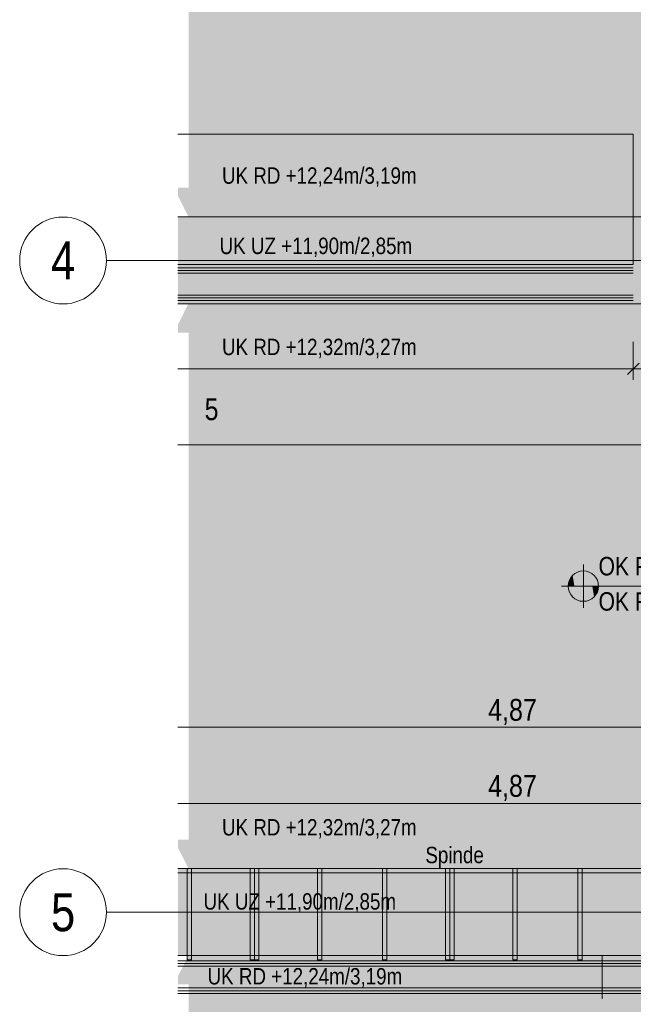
# Model space of a CAD drawing. Extents: x -620 to 300, y 62 to 1112.
# Tile 10 of 88: x -554 to -498, y 541 to 632. Entities that reach past the tile are written whole.
import ezdxf
from ezdxf.enums import TextEntityAlignment as Align
from ezdxf.lldxf.tags import DXFTag

# ---------------------------------------------------------------- set-up
doc = ezdxf.new("R2010")
doc.units = 0
doc.layers.get('0').update_dxf_attribs({"lineweight": 13})
for name, color, linetype, lineweight, true_color in [('00 -Bauelemente -Dämmung innen', 7, 'Continuous', 9, 0xff7fe6), ('00 -Bauelemente -Gipskarton', 7, 'Continuous', 9, 0xff7fe6), ('00_Beschriftung UZ', 3, 'Continuous', 13, 0x00ff00), ('30 -34 Innenwände- 2 nichttragend', 7, 'Continuous', 18, 0xff7fe6), ('30 -35 Decken- 1 Konstruktion-Träger- Stahlbeton', 7, 'grob-A06G9RP38I', 13, 0x33aa00), ('60- 61 allgemeine Ausstattung- 1 Möbel', 7, 'Continuous', 9, 0x00cccc), ('70 -72 Beschriftung- 1 Beschriftung allgemein', 7, 'Continuous', 9, 0xff6633), ('70 -76 Bemaßung- 2 Allgemein', 9, 'Continuous', 5, 0x808080), ('iwb_Layout BA_Markierung', 7, 'Continuous', 9, 0xbadcdc), ('iwb_Schraffur_Unterzug', 7, 'Continuous', 5, 0xffffcc)]:
    doc.layers.add(name, color=color, linetype=linetype, lineweight=lineweight, true_color=true_color)
for name, color, linetype, lineweight in [('70 -71 Achsen- 1 Gebäudeachsen', 7, 'STRICHPUNKT2-A06G9RP48I', 18), ('70 -72 Beschriftung- 5 Höhenkoten', 7, 'Continuous', 15), ('70 -75 Raumstempel- 3 Wandstempel', 7, 'Continuous', 50), ('iwb_Layout Achsbezeichung', 7, 'Continuous', 13)]:
    doc.layers.add(name, color=color, linetype=linetype, lineweight=lineweight)
doc.styles.get("Standard").update_dxf_attribs({"font": 'ARIALN.TTF'})
tags = doc.linetypes.add('fein_strichliert-A06G9RP58I', pattern=[4, 1, -2, 1]).pattern_tags.tags
tags[8:9] = [DXFTag(74, 4), DXFTag(75, 0), DXFTag(340, '0'), DXFTag(46, 0.0), DXFTag(50, 0.0), DXFTag(44, 0.0), DXFTag(45, 0.0)]
tags[6:7] = [DXFTag(74, 4), DXFTag(75, 0), DXFTag(340, '0'), DXFTag(46, 0.0), DXFTag(50, 0.0), DXFTag(44, 0.0), DXFTag(45, 0.0)]
tags[4:5] = [DXFTag(74, 4), DXFTag(75, 0), DXFTag(340, '0'), DXFTag(46, 0.0), DXFTag(50, 0.0), DXFTag(44, 0.0), DXFTag(45, 0.0)]
tags = doc.linetypes.add('grob-A06G9RP38I', pattern=[14, 3, -8, 3]).pattern_tags.tags
tags[8:9] = [DXFTag(74, 4), DXFTag(75, 0), DXFTag(340, '0'), DXFTag(46, 0.0), DXFTag(50, 0.0), DXFTag(44, 0.0), DXFTag(45, 0.0)]
tags[6:7] = [DXFTag(74, 4), DXFTag(75, 0), DXFTag(340, '0'), DXFTag(46, 0.0), DXFTag(50, 0.0), DXFTag(44, 0.0), DXFTag(45, 0.0)]
tags[4:5] = [DXFTag(74, 4), DXFTag(75, 0), DXFTag(340, '0'), DXFTag(46, 0.0), DXFTag(50, 0.0), DXFTag(44, 0.0), DXFTag(45, 0.0)]
tags = doc.linetypes.add('STRICHPUNKT2', pattern=[12.7, 6.35, -3.175, 0, -3.175]).pattern_tags.tags
tags[10:11] = [DXFTag(74, 4), DXFTag(75, 0), DXFTag(340, '0'), DXFTag(46, 0.0), DXFTag(50, 0.0), DXFTag(44, 0.0), DXFTag(45, 0.0)]
tags[8:9] = [DXFTag(74, 4), DXFTag(75, 0), DXFTag(340, '0'), DXFTag(46, 0.0), DXFTag(50, 0.0), DXFTag(44, 0.0), DXFTag(45, 0.0)]
tags[6:7] = [DXFTag(74, 4), DXFTag(75, 0), DXFTag(340, '0'), DXFTag(46, 0.0), DXFTag(50, 0.0), DXFTag(44, 0.0), DXFTag(45, 0.0)]
tags[4:5] = [DXFTag(74, 4), DXFTag(75, 0), DXFTag(340, '0'), DXFTag(46, 0.0), DXFTag(50, 0.0), DXFTag(44, 0.0), DXFTag(45, 0.0)]
tags = doc.linetypes.add('STRICHPUNKT2-A06G9RP48I', pattern=[12.7, 6.35, -3.175, 0, -3.175]).pattern_tags.tags
tags[10:11] = [DXFTag(74, 4), DXFTag(75, 0), DXFTag(340, '0'), DXFTag(46, 0.0), DXFTag(50, 0.0), DXFTag(44, 0.0), DXFTag(45, 0.0)]
tags[8:9] = [DXFTag(74, 4), DXFTag(75, 0), DXFTag(340, '0'), DXFTag(46, 0.0), DXFTag(50, 0.0), DXFTag(44, 0.0), DXFTag(45, 0.0)]
tags[6:7] = [DXFTag(74, 4), DXFTag(75, 0), DXFTag(340, '0'), DXFTag(46, 0.0), DXFTag(50, 0.0), DXFTag(44, 0.0), DXFTag(45, 0.0)]
tags[4:5] = [DXFTag(74, 4), DXFTag(75, 0), DXFTag(340, '0'), DXFTag(46, 0.0), DXFTag(50, 0.0), DXFTag(44, 0.0), DXFTag(45, 0.0)]

# ---------------------------------------------------------------- blocks, each defined once
blk = doc.blocks.new('Polygon-A06G9ROV8I')
at = {"color": 0, "linetype": 'ByBlock', "lineweight": -2, "ltscale": 0.13}
blk.add_solid([(-459.485, 86.607), (-538.631, 86.396), (-459.318, 1083.814), (-538.631, 1083.814)], dxfattribs=at)
blk = doc.blocks.new('Referenz-A06G9RP68I')
at = {"layer": '00 -Bauelemente -Dämmung innen', "color": 0, "linetype": 'Continuous', "lineweight": -2, "ltscale": 0.13}
for p, q in [((-539.606, 608.434), (-497.647, 608.434)), ((-539.606, 606.434), (-497.647, 606.434)), ((-539.606, 544.634), (-454.507, 544.634)), ((-539.606, 542.634), (-454.507, 542.634))]:
    blk.add_line(p, q, dxfattribs=at)
at = {"layer": '00 -Bauelemente -Gipskarton', "color": 0, "linetype": 'Continuous', "lineweight": -2, "ltscale": 0.13}
for p, q in [((-539.606, 608.934), (-497.647, 608.934)), ((-539.606, 608.684), (-497.647, 608.684)), ((-539.606, 608.434), (-497.647, 608.434)), ((-539.606, 606.434), (-497.647, 606.434)), ((-539.606, 606.184), (-497.647, 606.184)), ((-539.606, 605.934), (-497.647, 605.934)), ((-539.606, 545.134), (-454.507, 545.134)), ((-539.606, 544.884), (-454.507, 544.884)), ((-539.606, 544.634), (-454.507, 544.634)), ((-539.606, 542.634), (-454.507, 542.634)), ((-539.606, 542.384), (-454.507, 542.384)), ((-539.606, 542.134), (-454.507, 542.134))]:
    blk.add_line(p, q, dxfattribs=at)
at = {"layer": '00_Beschriftung UZ', "color": 0, "lineweight": -2}
for points in [[(-539.606, 615.558), (-537.309, 616.303), (-539.606, 616.305)], [(-539.606, 615.558), (-538.647, 613.634), (-537.309, 616.303)], [(-539.606, 611.711), (-538.647, 613.634), (-537.309, 610.965)], [(-539.606, 611.711), (-537.309, 610.965), (-539.606, 610.964)], [(-539.606, 607.558), (-537.309, 608.303), (-539.606, 608.305)], [(-539.606, 607.558), (-538.647, 605.634), (-537.309, 608.303)], [(-539.606, 603.711), (-538.647, 605.634), (-537.309, 602.965)], [(-539.606, 603.711), (-537.309, 602.965), (-539.606, 602.964)], [(-539.606, 555.558), (-537.309, 556.303), (-539.606, 556.305)], [(-539.606, 555.558), (-538.647, 553.634), (-537.309, 556.303)], [(-539.606, 551.711), (-538.647, 553.634), (-537.309, 550.965)], [(-539.606, 551.711), (-537.309, 550.965), (-539.606, 550.964)], [(-539.606, 547.558), (-537.309, 548.303), (-539.606, 548.305)], [(-539.606, 547.558), (-538.647, 545.634), (-537.309, 548.303)], [(-539.606, 543.711), (-538.647, 545.634), (-537.309, 542.965)], [(-539.606, 543.711), (-537.309, 542.965), (-539.606, 542.964)]]:
    blk.add_solid(points, dxfattribs=at)
at = {"layer": '30 -34 Innenwände- 2 nichttragend', "color": 0, "linetype": 'Continuous', "lineweight": -2, "ltscale": 0.13}
for p, q in [((-539.606, 608.934), (-497.647, 608.934)), ((-539.606, 605.934), (-497.647, 605.934)), ((-539.606, 545.134), (-454.507, 545.134)), ((-539.606, 542.134), (-454.507, 542.134))]:
    blk.add_line(p, q, dxfattribs=at)
at = {"layer": '30 -35 Decken- 1 Konstruktion-Träger- Stahlbeton', "color": 0, "lineweight": -2}
for p, q in [((-460.147, 613.634), (-539.606, 613.634)), ((-460.147, 605.634), (-539.606, 605.634)), ((-539.606, 553.634), (-460.147, 553.634)), ((-539.606, 545.634), (-460.147, 545.634))]:
    blk.add_line(p, q, dxfattribs=at)
at = {"layer": '60- 61 allgemeine Ausstattung- 1 Möbel', "color": 0, "linetype": 'Continuous', "lineweight": -2, "ltscale": 0.13}
for p, q in [((-539.606, 621.234), (-497.647, 621.234)), ((-497.647, 621.234), (-497.647, 609.234)), ((-497.647, 609.234), (-539.606, 609.234))]:
    blk.add_line(p, q, dxfattribs=at)
at = {"layer": '60- 61 allgemeine Ausstattung- 1 Möbel', "color": 0, "linetype": 'fein_strichliert-A06G9RP58I', "lineweight": -2, "ltscale": 0.13}
for p, q in [((-539.606, 553.634), (-460.547, 553.634)), ((-460.547, 553.234), (-539.606, 553.234)), ((-538.747, 553.634), (-538.347, 553.634)), ((-538.747, 545.234), (-538.747, 553.634)), ((-538.347, 553.634), (-538.347, 545.234)), ((-532.947, 553.634), (-532.547, 553.634)), ((-532.947, 545.234), (-532.947, 553.634)), ((-532.547, 553.634), (-532.147, 553.634)), ((-532.547, 545.234), (-532.547, 553.634)), ((-532.547, 553.634), (-532.547, 545.234)), ((-532.147, 553.634), (-532.147, 545.234)), ((-526.747, 553.634), (-526.347, 553.634)), ((-526.747, 545.234), (-526.747, 553.634)), ((-526.347, 553.634), (-526.347, 545.234)), ((-520.747, 553.634), (-520.347, 553.634)), ((-520.747, 545.234), (-520.747, 553.634)), ((-520.347, 553.634), (-520.347, 545.234)), ((-514.947, 553.634), (-514.547, 553.634)), ((-514.947, 545.234), (-514.947, 553.634)), ((-514.547, 553.634), (-514.547, 545.234)), ((-514.547, 553.634), (-514.147, 553.634)), ((-514.547, 545.234), (-514.547, 553.634)), ((-514.147, 553.634), (-514.147, 545.234)), ((-508.747, 553.634), (-508.347, 553.634)), ((-508.747, 545.234), (-508.747, 553.634)), ((-508.347, 553.634), (-508.347, 545.234)), ((-502.747, 553.634), (-502.347, 553.634)), ((-502.747, 545.234), (-502.747, 553.634)), ((-502.347, 553.634), (-502.347, 545.234)), ((-538.347, 545.234), (-538.747, 545.234)), ((-532.547, 545.234), (-532.947, 545.234)), ((-532.147, 545.234), (-532.547, 545.234)), ((-526.347, 545.234), (-526.747, 545.234)), ((-520.347, 545.234), (-520.747, 545.234)), ((-514.547, 545.234), (-514.947, 545.234)), ((-514.147, 545.234), (-514.547, 545.234)), ((-508.347, 545.234), (-508.747, 545.234)), ((-502.347, 545.234), (-502.747, 545.234))]:
    blk.add_line(p, q, dxfattribs=at)
at = {"layer": '70 -71 Achsen- 1 Gebäudeachsen', "color": 0, "linetype": 'STRICHPUNKT2-A06G9RP48I', "lineweight": -2, "ltscale": 0.13}
for p, q in [((-539.606, 609.614), (75.885, 609.614)), ((-539.606, 549.614), (75.885, 549.614))]:
    blk.add_line(p, q, dxfattribs=at)
at = {"layer": '70 -72 Beschriftung- 5 Höhenkoten', "color": 0, "linetype": 'Continuous', "lineweight": -2, "ltscale": 0.13}
for p, q in [((-502.253, 577.634), (-502.253, 581.634)), ((-502.253, 581.034), (-502.253, 579.634)), ((-502.253, 579.634), (-502.253, 581.034)), ((-504.253, 579.634), (-486.129, 579.634)), ((-502.253, 579.634), (-503.653, 579.634)), ((-503.653, 579.634), (-502.253, 579.634)), ((-500.853, 579.634), (-502.253, 579.634)), ((-502.253, 579.634), (-502.253, 578.234)), ((-502.253, 579.634), (-500.853, 579.634)), ((-502.253, 578.234), (-502.253, 579.634))]:
    blk.add_line(p, q, dxfattribs=at)
for major_axis in [(0, 1.4), (1.4, 0), (-1.4, 0), (0, -1.4)]:
    blk.add_ellipse((-502.253, 579.634), major_axis=major_axis, ratio=1, start_param=0, end_param=1.570796, dxfattribs=at)
at = {"layer": '70 -72 Beschriftung- 5 Höhenkoten', "color": 0, "lineweight": -2}
for points in [[(-503.501, 579.634), (-503.585, 580.067), (-503.501, 580.27)], [(-503.386, 579.634), (-503.501, 580.27), (-503.386, 580.457)], [(-503.501, 579.634), (-503.501, 580.27), (-503.386, 579.634)], [(-503.243, 579.634), (-503.386, 580.457), (-503.243, 580.624)], [(-503.386, 579.634), (-503.386, 580.457), (-503.243, 579.634)], [(-503.076, 579.634), (-503.243, 580.624), (-503.076, 580.767)], [(-503.243, 579.634), (-503.243, 580.624), (-503.076, 579.634)], [(-502.889, 579.634), (-503.076, 580.767), (-502.889, 580.882)], [(-503.076, 579.634), (-503.076, 580.767), (-502.889, 579.634)], [(-502.686, 579.634), (-502.889, 580.882), (-502.686, 580.966)], [(-502.889, 579.634), (-502.889, 580.882), (-502.686, 579.634)], [(-502.472, 579.634), (-502.686, 580.966), (-502.472, 581.017)], [(-502.686, 579.634), (-502.686, 580.966), (-502.472, 579.634)], [(-502.253, 579.634), (-502.472, 581.017), (-502.253, 581.034)], [(-502.472, 579.634), (-502.472, 581.017), (-502.253, 579.634)], [(-503.636, 579.634), (-503.653, 579.634), (-503.636, 579.853)], [(-503.585, 579.634), (-503.636, 579.853), (-503.585, 580.067)], [(-503.636, 579.634), (-503.636, 579.853), (-503.585, 579.634)], [(-503.585, 579.634), (-503.585, 580.067), (-503.501, 579.634)], [(-502.253, 578.234), (-502.253, 579.634), (-502.034, 578.252)], [(-502.034, 578.252), (-502.253, 579.634), (-502.034, 579.634)], [(-502.034, 578.252), (-502.034, 579.634), (-501.82, 578.303)], [(-501.82, 578.303), (-502.034, 579.634), (-501.82, 579.634)], [(-501.82, 578.303), (-501.82, 579.634), (-501.618, 578.387)], [(-501.618, 578.387), (-501.82, 579.634), (-501.618, 579.634)], [(-501.618, 578.387), (-501.618, 579.634), (-501.43, 578.502)], [(-501.43, 578.502), (-501.618, 579.634), (-501.43, 579.634)], [(-501.43, 578.502), (-501.43, 579.634), (-501.263, 578.644)], [(-501.263, 578.644), (-501.43, 579.634), (-501.263, 579.634)], [(-501.263, 578.644), (-501.263, 579.634), (-501.12, 578.811)], [(-501.12, 578.811), (-501.263, 579.634), (-501.12, 579.634)], [(-501.12, 578.811), (-501.12, 579.634), (-501.006, 578.999)], [(-501.006, 578.999), (-501.12, 579.634), (-501.006, 579.634)], [(-501.006, 578.999), (-501.006, 579.634), (-500.922, 579.202)], [(-500.922, 579.202), (-501.006, 579.634), (-500.922, 579.634)], [(-500.922, 579.202), (-500.922, 579.634), (-500.87, 579.415)], [(-500.87, 579.415), (-500.922, 579.634), (-500.87, 579.634)], [(-500.87, 579.415), (-500.87, 579.634), (-500.853, 579.634)]]:
    blk.add_solid(points, dxfattribs=at)
at = {"layer": '70 -75 Raumstempel- 3 Wandstempel', "color": 0, "linetype": 'Continuous', "lineweight": -2, "ltscale": 0.13}
blk.add_line((-500.527, 541.634), (-500.527, 545.634), dxfattribs=at)
at = {"layer": '70 -76 Bemaßung- 2 Allgemein', "color": 0, "linetype": 'Continuous', "lineweight": -2, "ltscale": 0.13}
for p, q in [((-497.647, 602.134), (-497.647, 598.634)), ((-497.647, 602.134), (-497.647, 598.634)), ((-497.116, 600.165), (-498.178, 599.104)), ((-498.178, 599.104), (-497.116, 600.165)), ((-498.707, 599.634), (-539.606, 599.634)), ((-496.647, 599.634), (-498.707, 599.634)), ((-498.647, 599.634), (-496.587, 599.634)), ((-461.207, 592.634), (-539.606, 592.634)), ((-461.207, 566.634), (-539.606, 566.634)), ((-461.207, 559.634), (-539.606, 559.634))]:
    blk.add_line(p, q, dxfattribs=at)
at = {"layer": '00_Beschriftung UZ', "color": 0, "linetype": 'ByBlock', "lineweight": -2, "ltscale": 0.13, "char_height": 1.51033, "attachment_point": 1}
for s, insert in [('{\\fArial Narrow;UK RD +12,24m/3,19m}', (-535.547, 618.185)), ('{\\fArial Narrow;UK UZ +11,90m/2,85m}', (-535.768, 611.714)), ('{\\fArial Narrow;UK RD +12,32m/3,27m}', (-535.547, 602.41)), ('{\\fArial Narrow;UK RD +12,32m/3,27m}', (-535.547, 558.185)), ('{\\fArial Narrow;UK UZ +11,90m/2,85m}', (-537.252, 551.36)), ('{\\fArial Narrow;UK RD +12,24m/3,19m}', (-536.876, 544.469))]:
    blk.add_mtext(s, dxfattribs=dict(at, insert=insert))
at = {"layer": '70 -72 Beschriftung- 1 Beschriftung allgemein', "color": 0, "linetype": 'Continuous', "lineweight": -2, "ltscale": 0.13, "insert": (-516.809, 555.636), "char_height": 1.51033, "attachment_point": 1}
blk.add_mtext('{\\fArial Narrow;Spinde}', dxfattribs=at)
at = {"layer": '70 -72 Beschriftung- 5 Höhenkoten', "color": 0, "linetype": 'Continuous', "lineweight": -2, "ltscale": 0.13, "char_height": 1.7, "attachment_point": 1}
for s, insert in [('{\\fArial Narrow;OK FFB +9,05}', (-500.853, 582.319)), ('{\\fArial Narrow;OK RB   +8,85}', (-500.853, 579.074))]:
    blk.add_mtext(s, dxfattribs=dict(at, insert=insert))
at = {"layer": '70 -76 Bemaßung- 2 Allgemein', "color": 0, "linetype": 'Continuous', "lineweight": -2, "ltscale": 0.13, "char_height": 2.01377, "attachment_point": 1}
for s, insert in [('{\\fArial Narrow;5}', (-537.151, 596.927)), ('{\\fArial Narrow;4,87}', (-511.026, 569.25)), ('{\\fArial Narrow;4,87}', (-511.026, 562.25))]:
    blk.add_mtext(s, dxfattribs=dict(at, insert=insert))
blk = doc.blocks.new('Referenz-A06G9RP88I')
at = {"layer": 'iwb_Schraffur_Unterzug', "linetype": 'Continuous', "ltscale": 0.13}
for points in [[(-539.606, 613.614), (75.885, 613.614), (75.885, 609.463)], [(-539.606, 613.614), (75.885, 609.463), (-539.606, 611.96)], [(-539.606, 611.96), (75.885, 609.463), (75.885, 605.614)], [(-539.606, 611.96), (75.885, 605.614), (-539.606, 605.614)], [(-539.606, 553.614), (-460.176, 553.614), (-460.176, 545.614)], [(-539.606, 553.614), (-460.176, 545.614), (-539.606, 546.918)], [(-539.606, 546.918), (-460.176, 545.614), (-539.606, 545.614)]]:
    blk.add_solid(points, dxfattribs=at)

msp = doc.modelspace()

# ---------------------------------------------------------------- linework, layer by layer
at = {"layer": 'iwb_Layout Achsbezeichung', "linetype": 'STRICHPUNKT2', "lineweight": 13, "ltscale": 0.39}
for p, q in [((-538.858, 609.614), (-546.193, 609.614)), ((-538.858, 549.614), (-546.193, 549.614))]:
    msp.add_line(p, q, dxfattribs=at)
at = {"layer": 'iwb_Layout Achsbezeichung', "ltscale": 0.39}
for centre in [(-550.193, 609.614), (-550.193, 549.614)]:
    msp.add_circle(centre, 4, dxfattribs=at)

# ---------------------------------------------------------------- block references
at = {"color": 8, "lineweight": 13, "ltscale": 0.13, "true_color": 0x808080}
msp.add_blockref('Referenz-A06G9RP68I', (0, 0), dxfattribs=at)
at = {"color": 8, "lineweight": 25, "ltscale": 0.25, "true_color": 0x808080}
msp.add_blockref('Referenz-A06G9RP88I', (0, 0), dxfattribs=at)
at = {"layer": 'iwb_Layout BA_Markierung', "ltscale": 0.13}
msp.add_blockref('Polygon-A06G9ROV8I', (0, 0), dxfattribs=at)

# ---------------------------------------------------------------- texts
at = {"layer": 'iwb_Layout Achsbezeichung', "ltscale": 0.39}
for s, p in [('4', (-550.193, 609.614)), ('5', (-550.193, 549.614))]:
    msp.add_text(s, height=3.5, dxfattribs=at).set_placement(p, align=Align.MIDDLE_CENTER)

doc.saveas('drawing.dxf')
